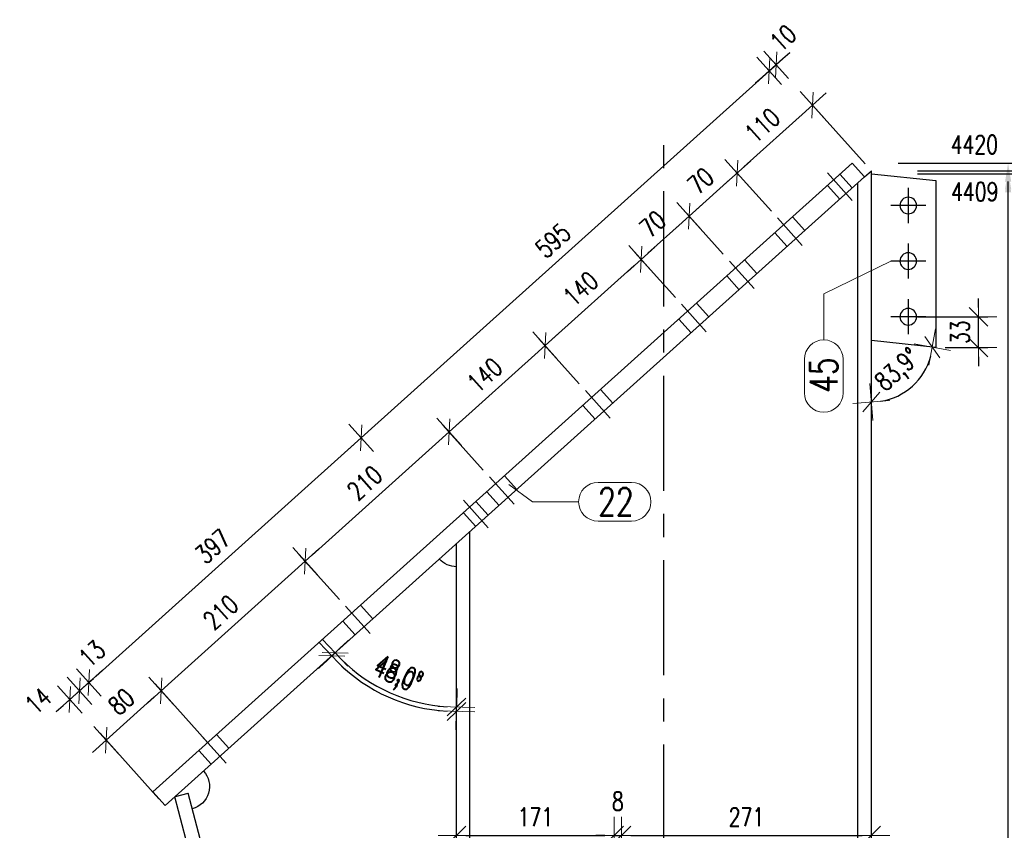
# Model space of a CAD drawing. Header units: millimetres. Extents: x 3515 to 4529, y 13642 to 14292.
# Tile 47 of 96: x 3924 to 4031, y 13916 to 14004. Entities that reach past the tile are written whole.
import ezdxf

# ---------------------------------------------------------------- set-up
doc = ezdxf.new("R2010")
doc.units = ezdxf.units.MM
doc.header["$LTSCALE"] = 10
doc.linetypes.add('HIDDEN', pattern=[0.375, 0.25, -0.125])
doc.linetypes.add('MITTE', pattern=[2, 1.25, -0.25, 0.25, -0.25])
doc.layers.get('Defpoints').update_dxf_attribs({"color": 1})
for name, color, linetype, lineweight in [('PS_DIM', 4, 'Continuous', 13), ('PS_Hidden', 2, 'HIDDEN', 9), ('PS_Pos', 1, 'Continuous', 15), ('PS_SOLID', 7, 'Continuous', 30)]:
    doc.layers.add(name, color=color, linetype=linetype, lineweight=lineweight)
doc.layers.add('PS_MID', color=5, linetype='MITTE')
doc.layers.add('PS_SHAPE', color=3, linetype='Continuous')
doc.styles.add('simplex', font='simplex.shx', dxfattribs={"width": 0.75})
doc.dimstyles.new('1_10_GŁ_DS1-LS10', dxfattribs={"dimtxt": 2, "dimasz": 2, "dimexe": 2, "dimexo": 5, "dimgap": 1, "dimtad": 1, "dimjust": 4, "dimdec": 0, "dimlfac": 10, "dimtxsty": 'simplex', "dimblk1": 'NONE', "dimsah": 1, "dimcen": 2, "dimclrd": 256, "dimclre": 256, "dimclrt": 3, "dimadec": 1, "dimazin": 0, "dimtfac": 1, "dimtdec": 0, "dimtmove": 2, "dimatfit": 3, "dimfxl": 1, "dimarcsym": 0})
doc.dimstyles.new('1_10_PRZ', dxfattribs={"dimtxt": 2, "dimasz": 1, "dimexe": 2, "dimexo": 5, "dimgap": 1, "dimtad": 1, "dimdec": 0, "dimlfac": 10, "dimtxsty": 'simplex', "dimblk": 'dimznak', "dimcen": 2, "dimse1": 1, "dimse2": 1, "dimclrt": 3, "dimadec": 1, "dimazin": 0, "dimtfac": 1, "dimtdec": 0, "dimtix": 1, "dimtmove": 2, "dimatfit": 3, "dimldrblk": 'dim-grot', "dimfxl": 1, "dimarcsym": 0})
doc.dimstyles.new('1_10_SC', dxfattribs={"dimtxt": 2, "dimasz": 1, "dimexe": 1, "dimexo": 1, "dimgap": 1, "dimtad": 1, "dimdec": 0, "dimlfac": 10, "dimtxsty": 'simplex', "dimblk": 'dimznak', "dimcen": 2, "dimclrd": 256, "dimclre": 256, "dimclrt": 3, "dimadec": 1, "dimazin": 0, "dimtfac": 1, "dimtdec": 0, "dimtix": 1, "dimtmove": 2, "dimatfit": 3, "dimldrblk": 'dim-grot', "dimfxl": 1, "dimarcsym": 0})

# ---------------------------------------------------------------- blocks, each defined once
blk = doc.blocks.new('dimznak')
at = {"color": 0}
for points in [[(0, 2), (0, -2)], [(-2, 0), (2, 0)]]:
    blk.add_lwpolyline(points, dxfattribs=at)
at = {"color": 2}
blk.add_lwpolyline([(1, 1), (-1, -1)], dxfattribs=at)
blk = doc.blocks.new('*D39')
at = {"layer": 'Defpoints', "color": 0, "transparency": 16777216}
for p in [(3988.78, 13915.76), (3988.78, 13909.37), (3971.68, 13906.63)]:
    blk.add_point(p, dxfattribs=at)
at = {"layer": 'PS_DIM', "color": 0, "lineweight": -2, "transparency": 16777216}
blk.add_line((3972.68, 13915.76), (3987.78, 13915.76), dxfattribs=at)
at = {"layer": 'PS_DIM', "color": 0, "lineweight": -2, "transparency": 16777216, "rotation": 180}
blk.add_blockref('dimznak', (3971.68, 13915.76), dxfattribs=at)
at = {"layer": 'PS_DIM', "color": 0, "lineweight": -2, "transparency": 16777216}
blk.add_blockref('dimznak', (3988.78, 13915.76), dxfattribs=at)
at = {"layer": 'PS_DIM', "color": 3, "transparency": 16777216, "insert": (3980.23, 13917.76), "char_height": 2, "attachment_point": 5, "style": 'simplex'}
blk.add_mtext('171', dxfattribs=at)
blk = doc.blocks.new('dim-grot')
blk.add_hatch(color=256).paths.add_polyline_path([(0, 0), (-2, 0.5), (-2, -0.5)])
blk.add_lwpolyline([(0, 0), (-2, 0.5), (-2, -0.5), (0, 0)])
blk = doc.blocks.new('*D40')
at = {"layer": 'Defpoints', "color": 0, "transparency": 16777216}
for p in [(3989.58, 13915.76), (3988.78, 13909.37), (3989.58, 13909.37)]:
    blk.add_point(p, dxfattribs=at)
at = {"layer": 'PS_DIM', "color": 0, "lineweight": -2, "transparency": 16777216}
for p, q in [((3987.78, 13915.76), (3986.78, 13915.76)), ((3988.78, 13915.76), (3989.58, 13915.76)), ((3990.58, 13915.76), (3991.58, 13915.76))]:
    blk.add_line(p, q, dxfattribs=at)
blk.add_blockref('dimznak', (3988.78, 13915.76), dxfattribs=at)
at = {"layer": 'PS_DIM', "color": 0, "lineweight": -2, "transparency": 16777216, "rotation": 180}
blk.add_blockref('dimznak', (3989.58, 13915.76), dxfattribs=at)
at = {"layer": 'PS_DIM', "color": 3, "transparency": 16777216, "insert": (3989.18, 13919.46), "char_height": 2, "attachment_point": 5, "style": 'simplex'}
blk.add_mtext('8', dxfattribs=at)
blk = doc.blocks.new('*D41')
at = {"layer": 'Defpoints', "color": 0, "transparency": 16777216}
for p in [(4016.68, 13915.76), (4016.68, 13912.79), (3989.58, 13909.37)]:
    blk.add_point(p, dxfattribs=at)
at = {"layer": 'PS_DIM', "color": 0, "lineweight": -2, "transparency": 16777216}
blk.add_line((3990.58, 13915.76), (4015.68, 13915.76), dxfattribs=at)
at = {"layer": 'PS_DIM', "color": 0, "lineweight": -2, "transparency": 16777216, "rotation": 180}
blk.add_blockref('dimznak', (3989.58, 13915.76), dxfattribs=at)
at = {"layer": 'PS_DIM', "color": 0, "lineweight": -2, "transparency": 16777216}
blk.add_blockref('dimznak', (4016.68, 13915.76), dxfattribs=at)
at = {"layer": 'PS_DIM', "color": 3, "transparency": 16777216, "insert": (4003.13, 13917.76), "char_height": 2, "attachment_point": 5, "style": 'simplex'}
blk.add_mtext('271', dxfattribs=at)
blk = doc.blocks.new('*D50')
at = {"layer": 'Defpoints', "color": 0, "transparency": 16777216}
for p in [(4015.94, 13987.18), (3971.68, 13947.4), (3962.29, 13932.38), (3940.08, 13918.99), (3971.68, 13793.12)]:
    blk.add_point(p, dxfattribs=at)
at = {"layer": 'PS_DIM', "color": 0, "lineweight": -2, "transparency": 16777216}
blk.add_arc((3971.68, 13947.4), 17.71, 225.1889, 266.7651, dxfattribs=at)
for p, rotation in [((3958.51, 13935.56), 133.5714248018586), ((3971.68, 13929.68), 358.3825738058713)]:
    blk.add_blockref('dimznak', p, dxfattribs=dict(at, rotation=rotation))
at = {"layer": 'PS_DIM', "color": 3, "transparency": 16777216, "insert": (3965.36, 13933.22), "char_height": 2, "attachment_point": 5, "rotation": 335.977, "style": 'simplex'}
blk.add_mtext('48,0°', dxfattribs=at)
blk = doc.blocks.new('*D51')
at = {"layer": 'Defpoints', "color": 0, "transparency": 16777216}
for p in [(3971.68, 13947.4), (3942.58, 13920.35), (3968.95, 13840.78), (3968.93, 13819.23), (3971.68, 13793.12)]:
    blk.add_point(p, dxfattribs=at)
at = {"layer": 'PS_DIM', "color": 0, "lineweight": -2, "transparency": 16777216}
blk.add_arc((3971.68, 13808.67), 32.23, 91.7777, 102.8268, dxfattribs=at)
for p, rotation in [((3963.56, 13839.86), 193.7156369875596), ((3971.68, 13840.9), 0.88886466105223)]:
    blk.add_blockref('dimznak', p, dxfattribs=dict(at, rotation=rotation))
at = {"layer": 'PS_DIM', "color": 3, "transparency": 16777216, "insert": (3967.31, 13842.81), "char_height": 2, "attachment_point": 5, "rotation": 7.3023, "style": 'simplex'}
blk.add_mtext('14,6°', dxfattribs=at)
blk = doc.blocks.new('*D69')
at = {"layer": 'Defpoints', "color": 0, "transparency": 16777216}
for p in [(4016.68, 13987.85), (4016.68, 13969.42), (4023.68, 13968.67), (4019.8, 13963.55), (4016.68, 13778.12)]:
    blk.add_point(p, dxfattribs=at)
at = {"layer": 'PS_DIM', "color": 0, "lineweight": -2, "transparency": 16777216}
blk.add_arc((4016.68, 13969.42), 6.65, 278.626, 345.282, dxfattribs=at)
for p, rotation in [((4023.29, 13968.72), 79.59501626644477), ((4016.68, 13962.77), 184.3129809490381)]:
    blk.add_blockref('dimznak', p, dxfattribs=dict(at, rotation=rotation))
at = {"layer": 'PS_DIM', "color": 3, "transparency": 16777216, "insert": (4019.66, 13966.11), "char_height": 2, "attachment_point": 5, "rotation": 41.954, "style": 'simplex'}
blk.add_mtext('83,9°', dxfattribs=at)
blk = doc.blocks.new('*D70')
at = {"layer": 'Defpoints', "color": 0, "transparency": 16777216}
for p in [(4020.68, 13972.01), (4028.3, 13972.01), (4023.68, 13968.67)]:
    blk.add_point(p, dxfattribs=at)
at = {"layer": 'PS_DIM', "lineweight": -2, "transparency": 16777216}
for p, q in [((4028.3, 13973.01), (4028.3, 13974.01)), ((4021.68, 13972.01), (4029.3, 13972.01)), ((4028.3, 13968.67), (4028.3, 13972.01)), ((4024.68, 13968.67), (4029.3, 13968.67)), ((4028.3, 13967.67), (4028.3, 13966.67))]:
    blk.add_line(p, q, dxfattribs=at)
for p, rotation in [((4028.3, 13972.01), 270), ((4028.3, 13968.67), 90)]:
    blk.add_blockref('dimznak', p, dxfattribs=dict(at, rotation=rotation))
at = {"layer": 'PS_DIM', "color": 3, "transparency": 16777216, "insert": (4026.3, 13970.34), "char_height": 2, "attachment_point": 5, "rotation": 90, "style": 'simplex'}
blk.add_mtext('33', dxfattribs=at)
blk = doc.blocks.new('*D96')
at = {"layer": 'Defpoints', "color": 0, "transparency": 16777216}
for p in [(3971.68, 13947.4), (3942.58, 13920.35), (3969.17, 13838.2), (3968.93, 13819.23), (3971.68, 13793.12)]:
    blk.add_point(p, dxfattribs=at)
at = {"layer": 'PS_DIM', "color": 0, "lineweight": -2, "transparency": 16777216}
blk.add_arc((3971.68, 13808.67), 29.64, 91.9328, 102.6717, dxfattribs=at)
for p, rotation in [((3971.68, 13838.31), 0.966423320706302), ((3964.21, 13837.35), 193.6380783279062)]:
    blk.add_blockref('dimznak', p, dxfattribs=dict(at, rotation=rotation))
at = {"layer": 'PS_DIM', "color": 3, "transparency": 16777216, "insert": (3967.64, 13840.24), "char_height": 2, "attachment_point": 5, "rotation": 7.3023, "style": 'simplex'}
blk.add_mtext('14,6°', dxfattribs=at)
blk = doc.blocks.new('*D97')
at = {"layer": 'Defpoints', "color": 0, "transparency": 16777216}
for p in [(4015.94, 13987.18), (3971.68, 13947.4), (3962.03, 13931.97), (3940.08, 13918.99), (3971.68, 13793.12)]:
    blk.add_point(p, dxfattribs=at)
at = {"layer": 'PS_DIM', "color": 0, "lineweight": -2, "transparency": 16777216}
blk.add_arc((3971.68, 13947.4), 18.2, 225.1032, 266.8508, dxfattribs=at)
for p, rotation in [((3958.15, 13935.23), 133.5286171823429), ((3971.68, 13929.2), 358.4253814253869)]:
    blk.add_blockref('dimznak', p, dxfattribs=dict(at, rotation=rotation))
at = {"layer": 'PS_DIM', "color": 3, "transparency": 16777216, "insert": (3965.17, 13932.78), "char_height": 2, "attachment_point": 5, "rotation": 335.977, "style": 'simplex'}
blk.add_mtext('48,0°', dxfattribs=at)
blk = doc.blocks.new('*D98')
at = {"layer": 'Defpoints', "color": 0, "transparency": 16777216}
for p in [(3939.64, 13931.45), (3946.03, 13924.34), (3940.08, 13918.99)]:
    blk.add_point(p, dxfattribs=at)
at = {"layer": 'PS_DIM', "lineweight": -2, "transparency": 16777216}
for p, q in [((3945.36, 13925.08), (3938.98, 13932.19)), ((3934.44, 13926.77), (3938.9, 13930.78)), ((3939.41, 13919.74), (3933.03, 13926.84))]:
    blk.add_line(p, q, dxfattribs=at)
for p, rotation in [((3939.64, 13931.45), 41.95399860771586), ((3933.69, 13926.1), 221.9539986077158)]:
    blk.add_blockref('dimznak', p, dxfattribs=dict(at, rotation=rotation))
at = {"layer": 'PS_DIM', "color": 3, "transparency": 16777216, "insert": (3935.33, 13930.26), "char_height": 2, "attachment_point": 5, "rotation": 41.954, "style": 'simplex'}
blk.add_mtext('80', dxfattribs=at)
blk = doc.blocks.new('*D99')
at = {"layer": 'Defpoints', "color": 0, "transparency": 16777216}
for p in [(3955.26, 13945.49), (3959.64, 13940.61), (3946.03, 13924.34)]:
    blk.add_point(p, dxfattribs=at)
at = {"layer": 'PS_DIM', "lineweight": -2, "transparency": 16777216}
for p, q in [((3958.98, 13941.35), (3954.59, 13946.23)), ((3940.39, 13932.11), (3954.52, 13944.82)), ((3945.36, 13925.08), (3938.98, 13932.19))]:
    blk.add_line(p, q, dxfattribs=at)
for p, rotation in [((3955.26, 13945.49), 41.95399860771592), ((3939.64, 13931.45), 221.953998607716)]:
    blk.add_blockref('dimznak', p, dxfattribs=dict(at, rotation=rotation))
at = {"layer": 'PS_DIM', "color": 3, "transparency": 16777216, "insert": (3946.12, 13939.95), "char_height": 2, "attachment_point": 5, "rotation": 41.954, "style": 'simplex'}
blk.add_mtext('210', dxfattribs=at)
blk = doc.blocks.new('*D100')
at = {"layer": 'Defpoints', "color": 0, "transparency": 16777216}
for p in [(3970.88, 13959.52), (3975.26, 13954.65), (3959.64, 13940.61)]:
    blk.add_point(p, dxfattribs=at)
at = {"layer": 'PS_DIM', "lineweight": -2, "transparency": 16777216}
for p, q in [((3974.59, 13955.39), (3970.21, 13960.27)), ((3956.01, 13946.15), (3970.14, 13958.86)), ((3958.98, 13941.35), (3954.59, 13946.23))]:
    blk.add_line(p, q, dxfattribs=at)
for p, rotation in [((3970.88, 13959.52), 41.95399860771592), ((3955.26, 13945.49), 221.953998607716)]:
    blk.add_blockref('dimznak', p, dxfattribs=dict(at, rotation=rotation))
at = {"layer": 'PS_DIM', "color": 3, "transparency": 16777216, "insert": (3961.73, 13953.99), "char_height": 2, "attachment_point": 5, "rotation": 41.954, "style": 'simplex'}
blk.add_mtext('210', dxfattribs=at)
blk = doc.blocks.new('*D101')
at = {"layer": 'Defpoints', "color": 0, "transparency": 16777216}
for p in [(3981.29, 13968.88), (3985.67, 13964.01), (3975.26, 13954.65)]:
    blk.add_point(p, dxfattribs=at)
at = {"layer": 'PS_DIM', "lineweight": -2, "transparency": 16777216}
for p, q in [((3985, 13964.75), (3980.62, 13969.63)), ((3971.62, 13960.19), (3980.55, 13968.22)), ((3974.59, 13955.39), (3970.21, 13960.27))]:
    blk.add_line(p, q, dxfattribs=at)
for p, rotation in [((3981.29, 13968.88), 41.95399860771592), ((3970.88, 13959.52), 221.953998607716)]:
    blk.add_blockref('dimznak', p, dxfattribs=dict(at, rotation=rotation))
at = {"layer": 'PS_DIM', "color": 3, "transparency": 16777216, "insert": (3974.75, 13965.69), "char_height": 2, "attachment_point": 5, "rotation": 41.954, "style": 'simplex'}
blk.add_mtext('140', dxfattribs=at)
blk = doc.blocks.new('*D102')
at = {"layer": 'Defpoints', "color": 0, "transparency": 16777216}
for p in [(3991.7, 13978.24), (3996.08, 13973.37), (3985.67, 13964.01)]:
    blk.add_point(p, dxfattribs=at)
at = {"layer": 'PS_DIM', "lineweight": -2, "transparency": 16777216}
for p, q in [((3995.42, 13974.11), (3991.03, 13978.99)), ((3982.03, 13969.55), (3990.96, 13977.57)), ((3985, 13964.75), (3980.62, 13969.63))]:
    blk.add_line(p, q, dxfattribs=at)
for p, rotation in [((3991.7, 13978.24), 41.95399860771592), ((3981.29, 13968.88), 221.953998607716)]:
    blk.add_blockref('dimznak', p, dxfattribs=dict(at, rotation=rotation))
at = {"layer": 'PS_DIM', "color": 3, "transparency": 16777216, "insert": (3985.16, 13975.05), "char_height": 2, "attachment_point": 5, "rotation": 41.954, "style": 'simplex'}
blk.add_mtext('140', dxfattribs=at)
blk = doc.blocks.new('*D103')
at = {"layer": 'Defpoints', "color": 0, "transparency": 16777216}
for p in [(3996.91, 13982.92), (4001.29, 13978.05), (3996.08, 13973.37)]:
    blk.add_point(p, dxfattribs=at)
at = {"layer": 'PS_DIM', "lineweight": -2, "transparency": 16777216}
for p, q in [((4000.62, 13978.79), (3996.24, 13983.67)), ((3992.45, 13978.91), (3996.16, 13982.25)), ((3995.42, 13974.11), (3991.03, 13978.99))]:
    blk.add_line(p, q, dxfattribs=at)
for p, rotation in [((3996.91, 13982.92), 41.95399860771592), ((3991.7, 13978.24), 221.953998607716)]:
    blk.add_blockref('dimznak', p, dxfattribs=dict(at, rotation=rotation))
at = {"layer": 'PS_DIM', "color": 3, "transparency": 16777216, "insert": (3992.97, 13982.07), "char_height": 2, "attachment_point": 5, "rotation": 41.954, "style": 'simplex'}
blk.add_mtext('70', dxfattribs=at)
blk = doc.blocks.new('*D104')
at = {"layer": 'Defpoints', "color": 0, "transparency": 16777216}
for p in [(4002.11, 13987.6), (4006.5, 13982.73), (4001.29, 13978.05)]:
    blk.add_point(p, dxfattribs=at)
at = {"layer": 'PS_DIM', "lineweight": -2, "transparency": 16777216}
for p, q in [((4005.83, 13983.47), (4001.45, 13988.35)), ((3997.65, 13983.59), (4001.37, 13986.93)), ((4000.62, 13978.79), (3996.24, 13983.67))]:
    blk.add_line(p, q, dxfattribs=at)
for p, rotation in [((4002.11, 13987.6), 41.95399860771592), ((3996.91, 13982.92), 221.953998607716)]:
    blk.add_blockref('dimznak', p, dxfattribs=dict(at, rotation=rotation))
at = {"layer": 'PS_DIM', "color": 3, "transparency": 16777216, "insert": (3998.17, 13986.75), "char_height": 2, "attachment_point": 5, "rotation": 41.954, "style": 'simplex'}
blk.add_mtext('70', dxfattribs=at)
blk = doc.blocks.new('*D105')
at = {"layer": 'Defpoints', "color": 0, "transparency": 16777216}
for p in [(4010.29, 13994.96), (4016.68, 13987.85), (4006.5, 13982.73)]:
    blk.add_point(p, dxfattribs=at)
at = {"layer": 'PS_DIM', "lineweight": -2, "transparency": 16777216}
for p, q in [((4016.01, 13988.59), (4009.63, 13995.7)), ((4002.86, 13988.27), (4009.55, 13994.29)), ((4005.83, 13983.47), (4001.45, 13988.35))]:
    blk.add_line(p, q, dxfattribs=at)
for p, rotation in [((4010.29, 13994.96), 41.95399860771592), ((4002.11, 13987.6), 221.953998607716)]:
    blk.add_blockref('dimznak', p, dxfattribs=dict(at, rotation=rotation))
at = {"layer": 'PS_DIM', "color": 3, "transparency": 16777216, "insert": (4004.87, 13992.77), "char_height": 2, "attachment_point": 5, "rotation": 41.954, "style": 'simplex'}
blk.add_mtext('110', dxfattribs=at)
blk = doc.blocks.new('*D106')
at = {"layer": 'Defpoints', "color": 0, "transparency": 16777216}
for p in [(3930.8, 13931.44), (3940.08, 13918.99), (3941.14, 13919.94)]:
    blk.add_point(p, dxfattribs=at)
at = {"layer": 'PS_DIM', "color": 0, "lineweight": -2, "transparency": 16777216}
for p, q in [((3931.55, 13932.11), (3932.29, 13932.77)), ((3929.75, 13930.49), (3930.8, 13931.44)), ((3929, 13929.82), (3928.26, 13929.15))]:
    blk.add_line(p, q, dxfattribs=at)
for p, rotation in [((3930.8, 13931.44), 221.9539986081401), ((3929.75, 13930.49), 41.95399860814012)]:
    blk.add_blockref('dimznak', p, dxfattribs=dict(at, rotation=rotation))
at = {"layer": 'PS_DIM', "color": 3, "transparency": 16777216, "insert": (3926.31, 13930.35), "char_height": 2, "attachment_point": 5, "rotation": 41.954, "style": 'simplex'}
blk.add_mtext('14', dxfattribs=at)
blk = doc.blocks.new('*D107')
at = {"layer": 'Defpoints', "color": 0, "transparency": 16777216}
for p in [(3931.81, 13932.34), (3942.58, 13920.35), (3941.14, 13919.94)]:
    blk.add_point(p, dxfattribs=at)
at = {"layer": 'PS_DIM', "color": 0, "lineweight": -2, "transparency": 16777216}
for p, q in [((3932.55, 13933.01), (3933.29, 13933.68)), ((3930.8, 13931.44), (3931.81, 13932.34)), ((3930.06, 13930.77), (3929.32, 13930.1))]:
    blk.add_line(p, q, dxfattribs=at)
for p, rotation in [((3931.81, 13932.34), 221.9539986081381), ((3930.8, 13931.44), 41.95399860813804)]:
    blk.add_blockref('dimznak', p, dxfattribs=dict(at, rotation=rotation))
at = {"layer": 'PS_DIM', "color": 3, "transparency": 16777216, "insert": (3932.15, 13935.46), "char_height": 2, "attachment_point": 5, "rotation": 41.954, "style": 'simplex'}
blk.add_mtext('13', dxfattribs=at)
blk = doc.blocks.new('*D108')
at = {"layer": 'Defpoints', "color": 0, "transparency": 16777216}
for p in [(3961.35, 13958.89), (3971.68, 13947.4), (3942.58, 13920.35)]:
    blk.add_point(p, dxfattribs=at)
at = {"layer": 'PS_DIM', "color": 0, "lineweight": -2, "transparency": 16777216}
blk.add_line((3932.55, 13933.01), (3960.6, 13958.23), dxfattribs=at)
for p, rotation in [((3961.35, 13958.89), 41.95399860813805), ((3931.81, 13932.34), 221.9539986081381)]:
    blk.add_blockref('dimznak', p, dxfattribs=dict(at, rotation=rotation))
at = {"layer": 'PS_DIM', "color": 3, "transparency": 16777216, "insert": (3945.24, 13947.1), "char_height": 2, "attachment_point": 5, "rotation": 41.954, "style": 'simplex'}
blk.add_mtext('397', dxfattribs=at)
blk = doc.blocks.new('*D109')
at = {"layer": 'Defpoints', "color": 0, "transparency": 16777216}
for p in [(4005.6, 13998.68), (4015.94, 13987.18), (3971.68, 13947.4)]:
    blk.add_point(p, dxfattribs=at)
at = {"layer": 'PS_DIM', "color": 0, "lineweight": -2, "transparency": 16777216}
blk.add_line((3962.09, 13959.56), (4004.86, 13998.01), dxfattribs=at)
for p, rotation in [((4005.6, 13998.68), 41.95399860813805), ((3961.35, 13958.89), 221.9539986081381)]:
    blk.add_blockref('dimznak', p, dxfattribs=dict(at, rotation=rotation))
at = {"layer": 'PS_DIM', "color": 3, "transparency": 16777216, "insert": (3982.14, 13980.27), "char_height": 2, "attachment_point": 5, "rotation": 41.954, "style": 'simplex'}
blk.add_mtext('595', dxfattribs=at)
blk = doc.blocks.new('*D110')
at = {"layer": 'Defpoints', "color": 0, "transparency": 16777216}
for p in [(4006.35, 13999.35), (4016.68, 13987.85), (4015.94, 13987.18)]:
    blk.add_point(p, dxfattribs=at)
at = {"layer": 'PS_DIM', "color": 0, "lineweight": -2, "transparency": 16777216}
for p, q in [((4007.09, 14000.02), (4007.83, 14000.68)), ((4005.6, 13998.68), (4006.35, 13999.35)), ((4004.86, 13998.01), (4004.12, 13997.34))]:
    blk.add_line(p, q, dxfattribs=at)
for p, rotation in [((4005.6, 13998.68), 41.95399860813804), ((4006.35, 13999.35), 221.9539986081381)]:
    blk.add_blockref('dimznak', p, dxfattribs=dict(at, rotation=rotation))
at = {"layer": 'PS_DIM', "color": 3, "transparency": 16777216, "insert": (4007.12, 14002.25), "char_height": 2, "attachment_point": 5, "rotation": 41.954, "style": 'simplex'}
blk.add_mtext('10', dxfattribs=at)
blk = doc.blocks.new('*D122')
at = {"layer": 'Defpoints', "color": 0, "transparency": 16777216}
for p in [(4016.68, 13987.52), (4031.51, 13987.52), (4016.68, 13714.81)]:
    blk.add_point(p, dxfattribs=at)
at = {"layer": 'PS_DIM', "lineweight": -2, "transparency": 16777216}
for p, q in [((4021.68, 13987.52), (4033.51, 13987.52)), ((4031.51, 13714.81), (4031.51, 13985.52)), ((4021.68, 13714.81), (4033.51, 13714.81))]:
    blk.add_line(p, q, dxfattribs=at)
at = {"layer": 'PS_DIM', "transparency": 16777216}
blk.add_solid([(4031.18, 13985.52), (4031.85, 13985.52), (4031.51, 13987.52)], dxfattribs=at)
at = {"layer": 'PS_DIM', "color": 3, "transparency": 16777216, "insert": (4027.89, 13985.58), "char_height": 2, "attachment_point": 5, "rotation": 0.0573, "style": 'simplex'}
blk.add_mtext('4409', dxfattribs=at)
blk = doc.blocks.new('_None')
blk = doc.blocks.new('*D123')
at = {"layer": 'Defpoints', "color": 0, "transparency": 16777216}
for p in [(4016.68, 13987.85), (4031.51, 13987.85), (4016.68, 13714.81)]:
    blk.add_point(p, dxfattribs=at)
at = {"layer": 'PS_DIM', "lineweight": -2, "transparency": 16777216}
for p, q in [((4021.68, 13987.85), (4033.51, 13987.85)), ((4031.51, 13714.81), (4031.51, 13985.85)), ((4021.68, 13714.81), (4033.51, 13714.81))]:
    blk.add_line(p, q, dxfattribs=at)
at = {"layer": 'PS_DIM', "transparency": 16777216}
blk.add_solid([(4031.18, 13985.85), (4031.85, 13985.85), (4031.51, 13987.85)], dxfattribs=at)
at = {"layer": 'PS_DIM', "color": 3, "transparency": 16777216, "insert": (4036.61, 13987.76), "char_height": 2, "attachment_point": 5, "rotation": 0.0573, "style": 'simplex'}
blk.add_mtext('4412', dxfattribs=at)
blk = doc.blocks.new('*D124')
at = {"layer": 'Defpoints', "color": 0, "transparency": 16777216}
for p in [(4014.6, 13988.67), (4031.51, 13988.67), (4016.68, 13714.81)]:
    blk.add_point(p, dxfattribs=at)
at = {"layer": 'PS_DIM', "lineweight": -2, "transparency": 16777216}
for p, q in [((4019.6, 13988.67), (4033.51, 13988.67)), ((4031.51, 13714.81), (4031.51, 13986.67)), ((4021.68, 13714.81), (4033.51, 13714.81))]:
    blk.add_line(p, q, dxfattribs=at)
at = {"layer": 'PS_DIM', "transparency": 16777216}
blk.add_solid([(4031.18, 13986.67), (4031.85, 13986.67), (4031.51, 13988.67)], dxfattribs=at)
at = {"layer": 'PS_DIM', "color": 3, "transparency": 16777216, "insert": (4027.85, 13990.69), "char_height": 2, "attachment_point": 5, "rotation": 0.0573, "style": 'simplex'}
blk.add_mtext('4420', dxfattribs=at)
blk = doc.blocks.new('*X345')
at = {"layer": 'PS_Hidden', "color": 2, "linetype": 'HIDDEN'}
for p, q in [((4014.6, 13985.98), (4013.26, 13987.47)), ((4013.26, 13984.78), (4011.92, 13986.26)), ((4009.47, 13981.37), (4008.13, 13982.85)), ((4007.53, 13979.63), (4006.2, 13981.12)), ((4004.26, 13976.69), (4002.93, 13978.17)), ((4002.33, 13974.95), (4000.99, 13976.44)), ((3999.06, 13972.01), (3997.72, 13973.49)), ((3997.12, 13970.27), (3995.79, 13971.76)), ((3988.65, 13962.65), (3987.31, 13964.13)), ((3986.71, 13960.91), (3985.37, 13962.4)), ((3978.23, 13953.29), (3976.9, 13954.77)), ((3976.3, 13951.55), (3974.96, 13953.04)), ((3975.11, 13950.48), (3973.77, 13951.97)), ((3973.77, 13949.28), (3972.43, 13950.76)), ((3962.62, 13939.25), (3961.28, 13940.74)), ((3960.68, 13937.51), (3959.35, 13939)), ((3947, 13925.21), (3945.66, 13926.7)), ((3945.07, 13923.47), (3943.73, 13924.96)), ((3941.13, 13919.98), (3941.2, 13919.99)), ((3941.14, 13919.94), (3941.13, 13919.98))]:
    blk.add_line(p, q, dxfattribs=at)
at = {"layer": 'PS_MID', "color": 5, "linetype": 'MITTE'}
for p, q in [((3994.18, 13793.12), (3994.18, 13992.85)), ((4011.92, 13987.61), (4014.6, 13984.63)), ((4011.92, 13987.61), (4014.6, 13984.63)), ((4020.68, 13985.98), (4020.68, 13982.18)), ((4022.58, 13984.08), (4018.78, 13984.08)), ((4006.5, 13982.73), (4009.17, 13979.75)), ((4006.5, 13982.73), (4009.17, 13979.75)), ((4020.68, 13979.95), (4020.68, 13976.15)), ((4001.29, 13978.05), (4003.96, 13975.07)), ((4001.29, 13978.05), (4003.96, 13975.07)), ((4022.58, 13978.05), (4018.78, 13978.05)), ((4020.68, 13973.91), (4020.68, 13970.11)), ((3996.08, 13973.37), (3998.76, 13970.39)), ((3996.08, 13973.37), (3998.76, 13970.39)), ((4022.58, 13972.01), (4018.78, 13972.01)), ((3985.67, 13964.01), (3988.35, 13961.03)), ((3985.67, 13964.01), (3988.35, 13961.03)), ((3975.26, 13954.65), (3977.94, 13951.67)), ((3975.26, 13954.65), (3977.94, 13951.67)), ((3972.44, 13952.11), (3975.11, 13949.13)), ((3972.44, 13952.11), (3975.11, 13949.13)), ((3959.64, 13940.61), (3962.32, 13937.64)), ((3959.64, 13940.61), (3962.32, 13937.64)), ((3944.03, 13926.57), (3946.7, 13923.6)), ((3944.03, 13926.57), (3946.7, 13923.6))]:
    blk.add_line(p, q, dxfattribs=at)
at = {"layer": 'PS_SOLID', "color": 7, "linetype": 'Continuous'}
for p, q in [((4014.6, 13988.67), (3938.75, 13920.48)), ((4015.94, 13987.18), (4014.6, 13988.67)), ((4015.94, 13987.18), (4016.68, 13987.85)), ((4016.68, 13793.12), (4016.68, 13987.85)), ((4016.68, 13987.52), (4023.68, 13986.78)), ((3940.08, 13918.99), (4015.94, 13987.18)), ((4015.22, 13793.12), (4015.22, 13986.54)), ((4023.68, 13986.78), (4023.68, 13968.67)), ((4023.68, 13968.67), (4016.68, 13969.42)), ((3973.14, 13793.12), (3973.14, 13948.71)), ((3971.68, 13793.12), (3971.68, 13947.4)), ((3940.08, 13918.99), (3938.75, 13920.48)), ((3941.2, 13919.99), (3942.58, 13920.35)), ((3968.93, 13819.23), (3942.58, 13920.35)), ((3967.48, 13818.85), (3941.14, 13919.94))]:
    blk.add_line(p, q, dxfattribs=at)
at = {"layer": 'PS_SOLID', "color": 7, "extrusion": (0, 0, -1)}
for centre in [(-4020.68, 13984.08), (-4020.68, 13978.05), (-4020.68, 13972.01)]:
    blk.add_circle(centre, 0.9, dxfattribs=at)
at = {"layer": 'PS_SOLID', "extrusion": (0, 0, -1)}
for centre, start, end in [((-3971.68, 13947.4), 270, 318.046), ((-3942.39, 13921.07), 138.046, 255.3955)]:
    blk.add_arc(centre, 2.5, start, end, dxfattribs=at)
blk = doc.blocks.new('*X354')
at = {"color": 1}
for p, q in [((3977.34, 13953.83), (3979.93, 13951.94)), ((3987.03, 13954.04), (3990.67, 13954.04)), ((3979.93, 13951.94), (3984.93, 13951.94)), ((3987.03, 13949.84), (3990.67, 13949.84))]:
    blk.add_line(p, q, dxfattribs=at)
for centre, start, end in [((3987.03, 13951.94), 90, 270), ((3990.67, 13951.94), 270, 90)]:
    blk.add_arc(centre, 2.1, start, end, dxfattribs=at)
at = {"color": 2, "style": 'simplex', "width": 0.75}
blk.add_text('22', height=3, dxfattribs=at).set_placement((3987.03, 13950.44))
blk = doc.blocks.new('*X355')
at = {"color": 1}
for p, q in [((4018.78, 13978.05), (4011.52, 13974.5)), ((4011.52, 13969.5), (4011.52, 13974.5)), ((4009.42, 13963.75), (4009.42, 13967.4)), ((4013.62, 13963.75), (4013.62, 13967.4))]:
    blk.add_line(p, q, dxfattribs=at)
for centre, start, end in [((4011.52, 13967.4), 0, 180), ((4011.52, 13963.75), 180, 0)]:
    blk.add_arc(centre, 2.1, start, end, dxfattribs=at)
at = {"color": 2, "style": 'simplex', "width": 0.75}
blk.add_text('45', height=3, rotation=90, dxfattribs=at).set_placement((4013.02, 13963.75))

msp = doc.modelspace()

# ---------------------------------------------------------------- block references
at = {"layer": 'PS_Pos'}
for name in ['*X355', '*X354']:
    msp.add_blockref(name, (0, 0), dxfattribs=at)
at = {"layer": 'PS_SHAPE', "color": 3}
msp.add_blockref('*X345', (0, 0), dxfattribs=at)

# ---------------------------------------------------------------- dimensions: what is measured, and where the dimension line sits
at = {"layer": 'PS_DIM'}
for base, p1, p2, angle, picture, middle, dimtype in [((4006.35, 13999.35), (4015.94, 13987.18), (4016.68, 13987.85), 221.954, '*D110', (4007.12, 14002.25), 128), ((3931.81, 13932.34), (3941.14, 13919.94), (3942.58, 13920.35), 221.954, '*D107', (3932.15, 13935.46), 128), ((3930.8, 13931.44), (3940.08, 13918.99), (3941.14, 13919.94), 41.954, '*D106', (3926.31, 13930.35), 129)]:
    dim = msp.add_linear_dim(base=base, p1=p1, p2=p2, angle=angle, dimstyle='1_10_PRZ', dxfattribs=at)
    dim.commit()
    dim.dimension.update_dxf_attribs({"geometry": picture, "text_midpoint": middle, "dimtype": dimtype})
for base, p1, p2, angle, dimstyle, picture, middle in [((4005.6, 13998.68), (3971.68, 13947.4), (4015.94, 13987.18), 221.954, '1_10_PRZ', '*D109', (3982.14, 13980.27)), ((4010.29, 13994.96), (4006.5, 13982.73), (4016.68, 13987.85), 221.954, '1_10_SC', '*D105', (4004.87, 13992.77)), ((4002.11, 13987.6), (4001.29, 13978.05), (4006.5, 13982.73), 221.954, '1_10_SC', '*D104', (3998.17, 13986.75)), ((3996.91, 13982.92), (3996.08, 13973.37), (4001.29, 13978.05), 221.954, '1_10_SC', '*D103', (3992.97, 13982.07)), ((3991.7, 13978.24), (3985.67, 13964.01), (3996.08, 13973.37), 221.954, '1_10_SC', '*D102', (3985.16, 13975.05)), ((4028.3, 13972.01), (4023.68, 13968.67), (4020.68, 13972.01), 90, '1_10_SC', '*D70', (4026.3, 13970.34)), ((3981.29, 13968.88), (3975.26, 13954.65), (3985.67, 13964.01), 221.954, '1_10_SC', '*D101', (3974.75, 13965.69)), ((3970.88, 13959.52), (3959.64, 13940.61), (3975.26, 13954.65), 221.954, '1_10_SC', '*D100', (3961.73, 13953.99)), ((3961.35, 13958.89), (3942.58, 13920.35), (3971.68, 13947.4), 221.954, '1_10_PRZ', '*D108', (3945.24, 13947.1)), ((3955.26, 13945.49), (3946.03, 13924.34), (3959.64, 13940.61), 221.954, '1_10_SC', '*D99', (3946.12, 13939.95))]:
    dim = msp.add_linear_dim(base=base, p1=p1, p2=p2, angle=angle, dimstyle=dimstyle, dxfattribs=at)
    dim.commit()
    dim.dimension.update_dxf_attribs({"geometry": picture, "text_midpoint": middle})
for base, p2, text, picture, middle in [((4031.51, 13988.67), (4014.6, 13988.67), '4420', '*D124', (4027.85, 13990.69)), ((4031.51, 13987.85), (4016.68, 13987.85), '4412', '*D123', (4036.61, 13987.76)), ((4031.51, 13987.52), (4016.68, 13987.52), '4409', '*D122', (4027.89, 13985.58))]:
    dim = msp.add_linear_dim(base=base, p1=(4016.68, 13714.81), p2=p2, angle=90, text=text, dimstyle='1_10_GŁ_DS1-LS10', dxfattribs=at)
    dim.commit()
    dim.dimension.update_dxf_attribs({"geometry": picture, "text_midpoint": middle, "dimtype": 128, "text_rotation": 0.0573})
for base, line1, line2, picture, middle in [((4019.8, 13963.55), ((4016.68, 13778.12), (4016.68, 13987.85)), ((4023.68, 13968.67), (4016.68, 13969.42)), '*D69', (4019.66, 13966.11)), ((3962.29, 13932.38), ((3971.68, 13793.12), (3971.68, 13947.4)), ((3940.08, 13918.99), (4015.94, 13987.18)), '*D50', (3965.36, 13933.22)), ((3962.03, 13931.97), ((3971.68, 13793.12), (3971.68, 13947.4)), ((3940.08, 13918.99), (4015.94, 13987.18)), '*D97', (3965.17, 13932.78)), ((3968.95, 13840.78), ((3971.68, 13793.12), (3971.68, 13947.4)), ((3968.93, 13819.23), (3942.58, 13920.35)), '*D51', (3967.31, 13842.81)), ((3969.17, 13838.2), ((3971.68, 13793.12), (3971.68, 13947.4)), ((3968.93, 13819.23), (3942.58, 13920.35)), '*D96', (3967.64, 13840.24))]:
    dim = msp.add_angular_dim_2l(base=base, line1=line1, line2=line2, dimstyle='1_10_PRZ', dxfattribs=at)
    dim.commit()
    dim.dimension.update_dxf_attribs({"geometry": picture, "text_midpoint": middle})
dim = msp.add_aligned_dim(p1=(3940.08, 13918.99), p2=(3946.03, 13924.34), distance=9.56, dimstyle='1_10_SC', dxfattribs=at)
dim.commit()
dim.dimension.update_dxf_attribs({"geometry": '*D98', "text_midpoint": (3935.33, 13930.26)})
dim = msp.add_linear_dim(base=(3989.58, 13915.76), p1=(3988.78, 13909.37), p2=(3989.58, 13909.37), dimstyle='1_10_PRZ', dxfattribs=at)
dim.commit()
dim.dimension.update_dxf_attribs({"geometry": '*D40', "text_midpoint": (3989.18, 13919.46), "dimtype": 128})
for base, p1, p2, picture, middle in [((3988.78, 13915.76), (3971.68, 13906.63), (3988.78, 13909.37), '*D39', (3980.23, 13917.76)), ((4016.68, 13915.76), (3989.58, 13909.37), (4016.68, 13912.79), '*D41', (4003.13, 13917.76))]:
    dim = msp.add_linear_dim(base=base, p1=p1, p2=p2, dimstyle='1_10_PRZ', dxfattribs=at)
    dim.commit()
    dim.dimension.update_dxf_attribs({"geometry": picture, "text_midpoint": middle})

doc.saveas('drawing.dxf')
